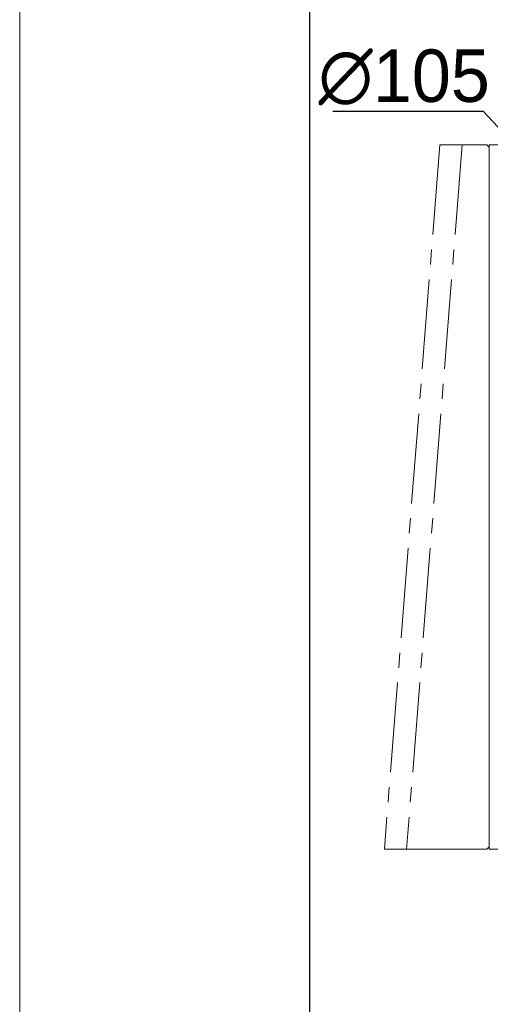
# Model space of a CAD drawing. Header units: millimetres. Extents: x 9570 to 10220, y -94 to 365.
# Tile 2 of 12: x 9570 to 9633, y 134 to 266. Entities that reach past the tile are written whole.
import ezdxf

# ---------------------------------------------------------------- set-up
doc = ezdxf.new("R2010")
doc.units = ezdxf.units.MM
doc.header["$PDSIZE"] = -5
doc.linetypes.add('点画线', pattern=[18, 12, -2, 2, -2])
doc.layers.get('0').update_dxf_attribs({"lineweight": 18})
doc.layers.get('Defpoints').update_dxf_attribs({"lineweight": 18})
for name, color, linetype, lineweight in [('7中心线层', 7, '点画线', 18), ('图框_外框线', 7, 'Continuous', 18), ('尺寸线层', 3, 'Continuous', 18)]:
    doc.layers.add(name, color=color, linetype=linetype, lineweight=lineweight)
doc.styles.add('工程字', font='txt')
doc.dimstyles.new('DIMSTYLE_17', dxfattribs={"dimtxt": 8, "dimasz": 12, "dimexe": 0.18, "dimexo": 0.0625, "dimgap": 0.09, "dimtad": 1, "dimtih": 1, "dimtoh": 1, "dimdec": 3, "dimdsep": 46, "dimtxsty": 'Standard', "dimblk": '_CAXARROW', "dimcen": 0.09, "dimdle": 24, "dimadec": 0, "dimazin": 0, "dimtfac": 0.7, "dimtdec": 3, "dimtofl": 0, "dimtmove": 0, "dimatfit": 3, "dimfxl": 1, "dimtolj": 1, "dimarcsym": 0})

# ---------------------------------------------------------------- blocks, each defined once
blk = doc.blocks.new('_CAXARROW')
blk.add_hatch(color=0).paths.add_polyline_path([(0, 0), (-1, 0.125), (-1, -0.125)], flags=0)
blk = doc.blocks.new('*D105')
at = {"layer": 'Defpoints', "color": 0}
for p in [(9643.71, 240.28), (9715.12, 163.33)]:
    blk.add_point(p, dxfattribs=at)
at = {"layer": '尺寸线层', "color": 0, "lineweight": -2}
for p, q in [((9611.53, 253.32), (9631.61, 253.32)), ((9631.61, 253.32), (9639.62, 244.68)), ((9679.32, 201.81), (9679.5, 201.81)), ((9679.41, 201.72), (9679.41, 201.9))]:
    blk.add_line(p, q, dxfattribs=at)
at = {"layer": '尺寸线层', "color": 0, "lineweight": -2, "xscale": 6, "yscale": 6, "zscale": 6, "rotation": 312.8612344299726}
blk.add_blockref('_CAXARROW', (9643.71, 240.28), dxfattribs=at)
at = {"layer": '尺寸线层', "color": 0, "lineweight": 15, "insert": (9621.07, 257.82), "char_height": 7, "attachment_point": 5, "style": '工程字'}
blk.add_mtext('\\A1;∅105', dxfattribs=at)
blk = doc.blocks.new('_FILLED')
at = {"linetype": 'ByBlock'}
blk.add_hatch(color=0, dxfattribs=at).paths.add_polyline_path([(0, 0), (-1, 0.133), (-1, -0.133)], flags=0)

msp = doc.modelspace()

# ---------------------------------------------------------------- linework, layer by layer
at = {"linetype": 'Continuous', "lineweight": 15}
for p, q in [((9632.1063, 248.8094), (9625.8394, 248.8094)), ((9632.4063, 248.5094), (9632.1063, 248.8094)), ((9698.2101, 248.8094), (9632.4063, 248.8094)), ((9632.4063, 154.8094), (9632.4063, 248.8094)), ((9632.1063, 154.8094), (9632.4063, 155.1094)), ((9618.4297, 154.8094), (9632.1063, 154.8094)), ((9632.4063, 154.8094), (9698.2101, 154.8094))]:
    msp.add_line(p, q, dxfattribs=at)
at = {"layer": '7中心线层'}
for p, q in [((9625.8394, 248.8094), (9618.4297, 154.8094)), ((9628.8048, 248.8094), (9621.3951, 154.8094))]:
    msp.add_line(p, q, dxfattribs=at)
at = {"layer": '图框_外框线', "color": 3}
msp.add_lwpolyline([(9569.7424, -94.4633), (10219.6749, -94.4633), (10219.6749, 365.1319), (9569.7424, 365.1319)], close=True, dxfattribs=at)
at = {"layer": '图框_外框线', "color": 3, "lineweight": 25}
msp.add_lwpolyline([(9608.4289, -86.726), (10211.9376, -86.726), (10211.9376, 357.3946), (9608.4289, 357.3946)], close=True, dxfattribs=at)

# ---------------------------------------------------------------- dimensions: what is measured, and where the dimension line sits
at = {"layer": '尺寸线层', "lineweight": 15}
dim = msp.add_diameter_dim_2p(p1=(9715.1152, 163.3342), p2=(9643.7055, 240.2846), dimstyle='DIMSTYLE_17', override={"dimtxt": 7, "dimasz": 6, "dimgap": 1, "dimdec": 0, "dimtxsty": '工程字', "dimtol": 0, "dimldrblk": '_FILLED'}, dxfattribs=at)
dim.commit()
dim.dimension.update_dxf_attribs({"geometry": '*D105', "text_midpoint": (9621.0713, 253.3151), "dimtype": 163})

doc.saveas('drawing.dxf')
